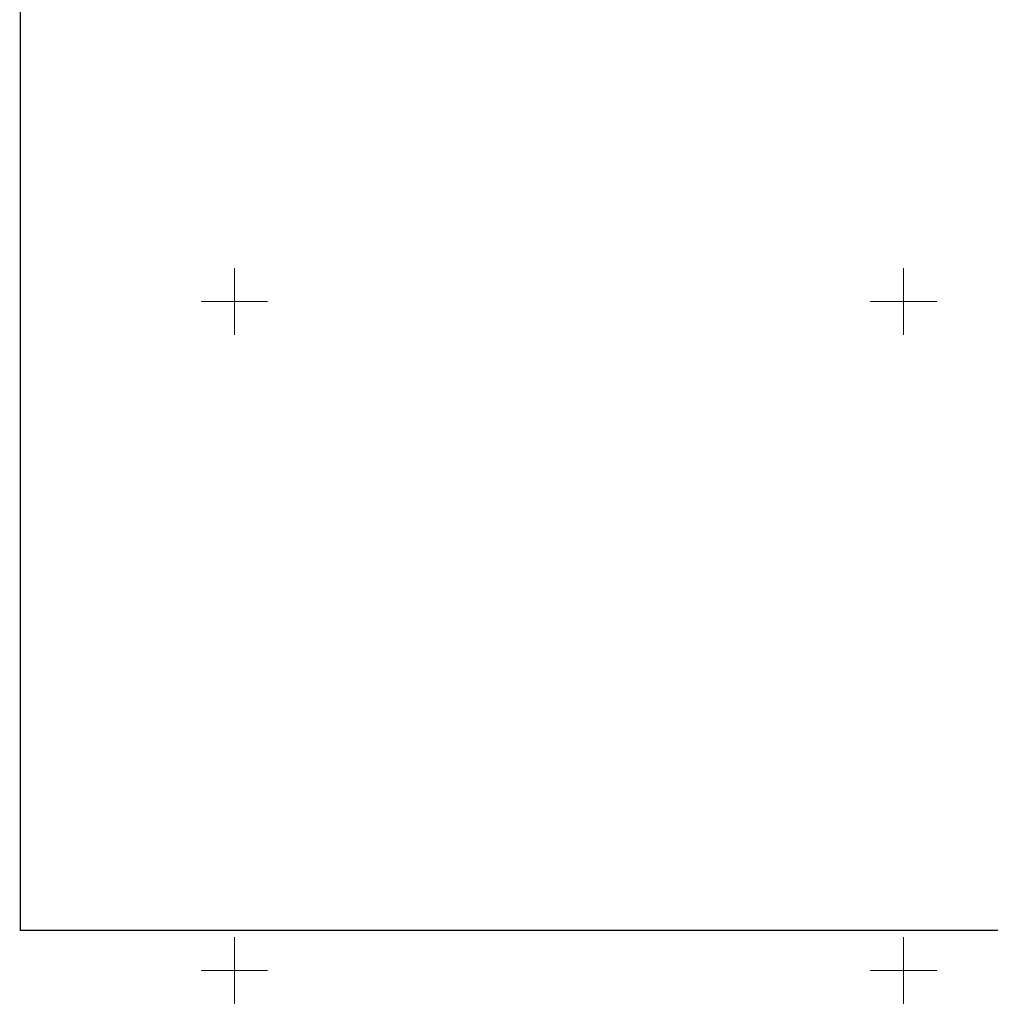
# Model space of a CAD drawing. Extents: x 6425777 to 6426103, y 6050596 to 6051176.
# Tile 1 of 72: x 6425784 to 6425856, y 6050597 to 6050671. Entities that reach past the tile are written whole.
import ezdxf

# ---------------------------------------------------------------- set-up
doc = ezdxf.new("R2010")
doc.units = 0
doc.header["$MEASUREMENT"] = 0
doc.layers.add('Ramka', color=7, linetype='CONTINUOUS')
doc.layers.add('siatka', color=1, linetype='CONTINUOUS')

msp = doc.modelspace()

# ---------------------------------------------------------------- linework, layer by layer
at = {"layer": 'Ramka', "linetype": 'Continuous', "const_width": 0.09}
msp.add_lwpolyline([(6425784.003, 6051170), (6426089, 6051170), (6426089, 6050603), (6425784.003, 6050603)], close=True, dxfattribs=at)
at = {"layer": 'siatka', "color": 2, "linetype": 'Continuous', "const_width": 0.07}
for points in [[(6425800, 6050647.5), (6425800, 6050652.5)], [(6425850, 6050647.5), (6425850, 6050652.5)], [(6425797.5, 6050650), (6425802.5, 6050650)], [(6425847.5, 6050650), (6425852.5, 6050650)], [(6425800, 6050597.5), (6425800, 6050602.5)], [(6425850, 6050597.5), (6425850, 6050602.5)], [(6425797.5, 6050600), (6425802.5, 6050600)], [(6425847.5, 6050600), (6425852.5, 6050600)]]:
    msp.add_lwpolyline(points, dxfattribs=at)

doc.saveas('drawing.dxf')
